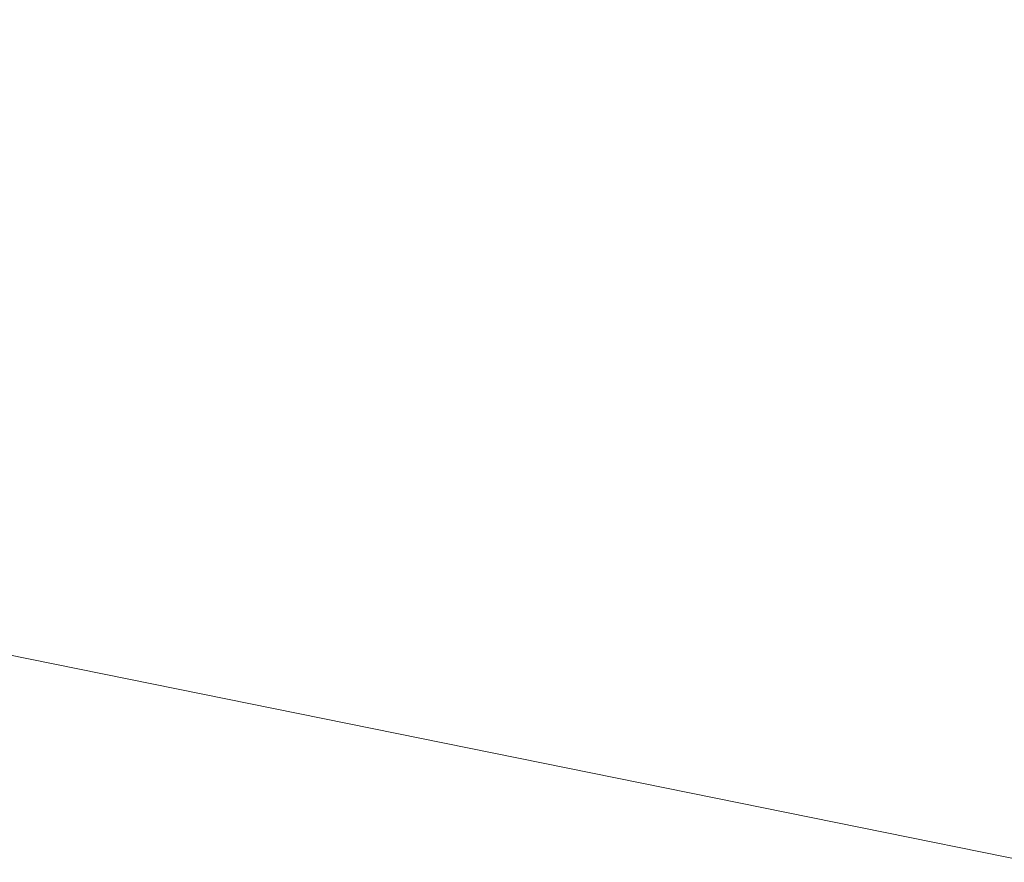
# Model space of a CAD drawing. Header units: millimetres. Extents: x -276 to 275, y -103 to 102.
# Tile 58 of 256: x -1.712 to -1.6753, y -10.4646 to -10.4332. Entities that reach past the tile are written whole.
import ezdxf

# ---------------------------------------------------------------- set-up
doc = ezdxf.new("R2010")
doc.units = ezdxf.units.MM
doc.layers.add('G-IMPT', color=8, linetype='Continuous')

# ---------------------------------------------------------------- blocks, each defined once
blk = doc.blocks.new('QS5219_dwg-55864-View 1')
at = {"layer": 'G-IMPT', "lineweight": 9}
mesh = blk.add_polyface(dxfattribs=at)
corners = [(1.674338, 91.906109, -10.000001), (1.674338, 91.906109, -9.874992), (1.674338, 91.906109, -9.749984), (1.674338, 91.906109, -9.624977), (1.674339, 91.906118, -9.499969), (1.199761, 91.399817, -9.555322), (0.579458, 91.085783, -9.611614), (-0.109302, 91.002985, -9.666113), (-0.786266, 91.161033, -9.722827), (-1.36732, 91.540397, -9.777075), (-1.784498, 92.096913, -9.833817), (-1.985671, 92.761017, -9.888333), (-1.947488, 93.455288, -9.944626), (-1.674338, 94.093884, -9.999999), (-1.674338, 94.093884, -10.125), (-1.674338, 94.093884, -10.25), (-1.674338, 94.093884, -10.375), (-1.674338, 94.093884, -10.5), (-1.947486, 93.455297, -10.444627), (-1.985672, 92.761026, -10.388334), (-1.784501, 92.096922, -10.333817), (-1.367324, 91.540406, -10.277075), (-0.786271, 91.161042, -10.222827), (-0.109308, 91.002994, -10.166113), (0.579453, 91.085783, -10.111614), (1.199757, 91.399817, -10.055323)]
mesh.append_faces([[corners[k] for k in face] for face in [(24, 8, 23), (23, 9, 22), (22, 10, 21), (20, 15, 19), (16, 19, 15), (10, 22, 9)]], dxfattribs={"vtx0": -1, "vtx1": -1})
mesh.append_faces([[corners[k] for k in face] for face in [(7, 25, 1), (12, 14, 20)]], dxfattribs={"vtx0": -1, "vtx1": -1, "vtx2": -1})
mesh.append_faces([[corners[k] for k in face] for face in [(3, 5, 6), (2, 6, 7), (6, 2, 3), (24, 7, 8), (23, 8, 9), (21, 10, 11), (16, 18, 19)]], dxfattribs={"vtx0": -1, "vtx2": -1})
mesh.append_faces([[corners[k] for k in face] for face in [(4, 5, 3), (17, 18, 16)]], dxfattribs={"vtx1": -1})
mesh.append_faces([[corners[k] for k in face] for face in [(1, 2, 7), (24, 25, 7), (11, 12, 20), (20, 21, 11), (14, 15, 20)]], dxfattribs={"vtx1": -1, "vtx2": -1})
mesh.append_faces([[corners[k] for k in face] for face in [(25, 0, 1), (12, 13, 14)]], dxfattribs={"vtx2": -1})

msp = doc.modelspace()

# ---------------------------------------------------------------- block references
at = {"layer": 'G-IMPT', "lineweight": 9, "extrusion": (0, 1, 0), "rotation": 180}
msp.add_blockref('QS5219_dwg-55864-View 1', (0, 100.036634, 0.035391), dxfattribs=at)

doc.saveas('drawing.dxf')
